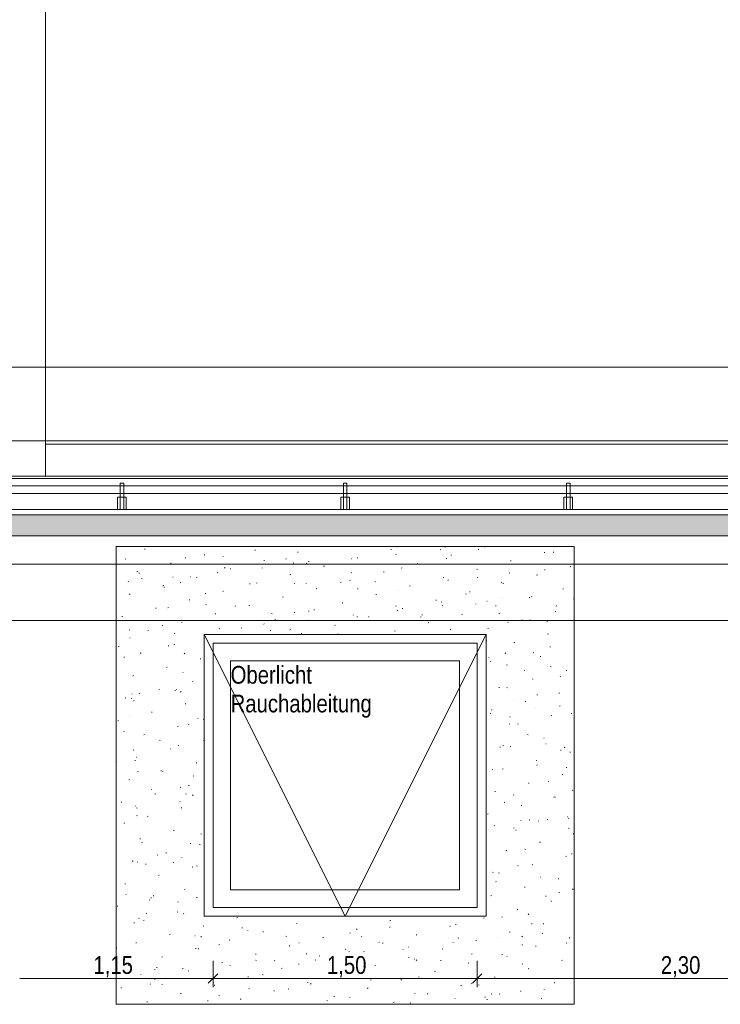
# Model space of a CAD drawing. Extents: x -720 to 300, y 62 to 1112.
# Tile 29 of 50: x -605 to -526, y 711 to 823. Entities that reach past the tile are written whole.
import ezdxf
from ezdxf.lldxf.tags import DXFTag

# ---------------------------------------------------------------- set-up
doc = ezdxf.new("R2010")
doc.units = 0
doc.layers.get('0').update_dxf_attribs({"lineweight": 13})
for name, color, linetype, lineweight, true_color in [('30 -36 Dächer- 3 Dachbeläge', 9, 'Continuous', 15, 0x808080), ('30 -36 Dächer- 3 Dachbeläge Gründach', 9, 'Continuous', 9, 0x808080), ('30 -36 Dächer- 4 Dachbekleidungen', 9, 'Continuous', 9, 0x808080), ('60- 61 allgemeine Ausstattung- 4 Terrassen', 9, 'Continuous', 9, 0x808080), ('70 -72 Beschriftung- 1 Beschriftung allgemein', 7, 'Continuous', 9, 0xff6633), ('70 -76 Bemaßung- 2 Allgemein', 9, 'Continuous', 5, 0x808080)]:
    doc.layers.add(name, color=color, linetype=linetype, lineweight=lineweight, true_color=true_color)
for name, color, linetype, lineweight in [('40 -43 Lüftungsanlagen - Entrauchung', 7, 'Continuous', 9), ('70 -71 Achsen- 1 Gebäudeachsen', 7, 'STRICHPUNKT2-A06DNB31MF', 18), ('70 -73 Bauteildarst.- 2 verdeckt 0.15', 7, 'grob-A06DNB30MF', 15)]:
    doc.layers.add(name, color=color, linetype=linetype, lineweight=lineweight)
doc.styles.get("Standard").update_dxf_attribs({"font": 'ARIALN.TTF'})
tags = doc.linetypes.add('grob-A06DNB30MF', pattern=[14, 3, -8, 3]).pattern_tags.tags
tags[8:9] = [DXFTag(74, 4), DXFTag(75, 0), DXFTag(340, '0'), DXFTag(46, 0.0), DXFTag(50, 0.0), DXFTag(44, 0.0), DXFTag(45, 0.0)]
tags[6:7] = [DXFTag(74, 4), DXFTag(75, 0), DXFTag(340, '0'), DXFTag(46, 0.0), DXFTag(50, 0.0), DXFTag(44, 0.0), DXFTag(45, 0.0)]
tags[4:5] = [DXFTag(74, 4), DXFTag(75, 0), DXFTag(340, '0'), DXFTag(46, 0.0), DXFTag(50, 0.0), DXFTag(44, 0.0), DXFTag(45, 0.0)]
tags = doc.linetypes.add('STRICHPUNKT2-A06DNB31MF', pattern=[12.7, 6.35, -3.175, 0, -3.175]).pattern_tags.tags
tags[10:11] = [DXFTag(74, 4), DXFTag(75, 0), DXFTag(340, '0'), DXFTag(46, 0.0), DXFTag(50, 0.0), DXFTag(44, 0.0), DXFTag(45, 0.0)]
tags[8:9] = [DXFTag(74, 4), DXFTag(75, 0), DXFTag(340, '0'), DXFTag(46, 0.0), DXFTag(50, 0.0), DXFTag(44, 0.0), DXFTag(45, 0.0)]
tags[6:7] = [DXFTag(74, 4), DXFTag(75, 0), DXFTag(340, '0'), DXFTag(46, 0.0), DXFTag(50, 0.0), DXFTag(44, 0.0), DXFTag(45, 0.0)]
tags[4:5] = [DXFTag(74, 4), DXFTag(75, 0), DXFTag(340, '0'), DXFTag(46, 0.0), DXFTag(50, 0.0), DXFTag(44, 0.0), DXFTag(45, 0.0)]

# ---------------------------------------------------------------- blocks, each defined once
blk = doc.blocks.new('Referenz-A06DNB32MF')
at = {"layer": '30 -36 Dächer- 3 Dachbeläge', "color": 0, "linetype": 'Continuous', "ltscale": 0.15}
for p, q in [((-6.75, 766.51), (-682.36, 766.51)), ((-682.36, 764.11), (-6.75, 764.11))]:
    blk.add_line(p, q, dxfattribs=at)
at = {"layer": '30 -36 Dächer- 3 Dachbeläge', "color": 0, "lineweight": 9}
for p, q in [((-682.36, 764.11), (-6.75, 764.11)), ((-580.53, 762.91), (-580.51, 762.91)), ((-562.43, 762.83), (-562.44, 762.9)), ((-557.01, 762.86), (-556.94, 762.83)), ((-552.54, 762.86), (-552.46, 762.88)), ((-593.25, 761.51), (-593.31, 761.45)), ((-591.14, 762.6), (-591.06, 762.62)), ((-586.5, 761.63), (-586.43, 761.6)), ((-584.36, 761.95), (-584.28, 761.97)), ((-582.21, 761.78), (-582.2, 761.75)), ((-578.55, 762.44), (-578.56, 762.51)), ((-575.03, 761.53), (-575.09, 761.47)), ((-573.75, 762.26), (-573.67, 762.28)), ((-567.63, 761.49), (-567.65, 761.52)), ((-566.97, 761.61), (-566.89, 761.63)), ((-563.15, 762.56), (-563.07, 762.58)), ((-562.56, 762.01), (-562.59, 762.04)), ((-557.5, 762.53), (-557.52, 762.56)), ((-556.82, 761.55), (-556.87, 761.49)), ((-556.36, 761.91), (-556.28, 761.93)), ((-553.26, 762.56), (-553.18, 762.54)), ((-545.76, 762.21), (-545.68, 762.23)), ((-544.75, 762.28), (-544.67, 762.25)), ((-588.18, 761), (-588.1, 761.02)), ((-581.97, 760.51), (-582.03, 760.46)), ((-577.76, 760.45), (-577.78, 760.48)), ((-577.57, 761.3), (-577.49, 761.32)), ((-574.24, 761.06), (-574.17, 761.03)), ((-572.69, 760.97), (-572.72, 761)), ((-572.51, 761.22), (-572.44, 761.2)), ((-570.79, 760.66), (-570.71, 760.67)), ((-561.97, 760.48), (-561.9, 760.45)), ((-560.18, 760.96), (-560.1, 760.98)), ((-549.58, 761.26), (-549.5, 761.28)), ((-542.79, 760.61), (-542.71, 760.63)), ((-592, 760.05), (-591.92, 760.07)), ((-591.76, 759.88), (-591.69, 759.86)), ((-587.89, 759.41), (-587.91, 759.44)), ((-585.93, 759.47), (-585.9, 759.47)), ((-585.21, 759.4), (-585.13, 759.42)), ((-582.82, 759.93), (-582.85, 759.96)), ((-581.39, 760.35), (-581.31, 760.37)), ((-574.61, 759.7), (-574.53, 759.72)), ((-567.62, 759.97), (-567.68, 759.93)), ((-564, 760.01), (-563.92, 760.03)), ((-557.22, 759.36), (-557.14, 759.38)), ((-553.4, 760.31), (-553.32, 760.33)), ((-553.27, 759.44), (-553.34, 759.39)), ((-549.71, 759.91), (-549.64, 759.88)), ((-546.61, 759.66), (-546.53, 759.68)), ((-545.73, 760.26), (-545.65, 760.24)), ((-592.95, 758.89), (-592.98, 758.92)), ((-591.46, 759.26), (-591.39, 759.23)), ((-589.03, 758.45), (-588.95, 758.47)), ((-588.88, 758.26), (-588.89, 758.33)), ((-587.02, 758.83), (-587.08, 758.78)), ((-579.2, 758.68), (-579.13, 758.65)), ((-578.43, 758.75), (-578.35, 758.77)), ((-574.12, 758.69), (-574.09, 758.69)), ((-572.77, 758.65), (-572.77, 758.72)), ((-568.8, 758.85), (-568.86, 758.8)), ((-567.82, 759.05), (-567.74, 759.07)), ((-564.98, 758.92), (-564.91, 758.9)), ((-561.04, 758.4), (-560.96, 758.42)), ((-556.65, 759.04), (-556.66, 759.11)), ((-550.59, 758.87), (-550.64, 758.82)), ((-550.43, 758.71), (-550.35, 758.73)), ((-592.85, 757.49), (-592.77, 757.51)), ((-584.23, 757.58), (-584.16, 757.55)), ((-582.25, 757.8), (-582.17, 757.82)), ((-575.46, 757.15), (-575.38, 757.17)), ((-571.64, 758.1), (-571.56, 758.12)), ((-566.94, 758.11), (-566.86, 758.08)), ((-564.86, 757.45), (-564.78, 757.47)), ((-562.31, 757.91), (-562.28, 757.91)), ((-554.67, 757.53), (-554.6, 757.5)), ((-554.25, 757.76), (-554.17, 757.77)), ((-550.5, 757.13), (-550.47, 757.13)), ((-547.47, 757.11), (-547.39, 757.13)), ((-547.16, 757.2), (-547.19, 757.23)), ((-543.65, 758.06), (-543.57, 758.08)), ((-588.42, 755.99), (-588.48, 755.95)), ((-586.07, 756.85), (-585.99, 756.86)), ((-584.16, 756.31), (-584.09, 756.28)), ((-580.79, 756.16), (-580.85, 756.1)), ((-579.28, 756.2), (-579.2, 756.22)), ((-568.68, 756.5), (-568.6, 756.52)), ((-562.57, 756.18), (-562.63, 756.12)), ((-558.07, 756.8), (-557.99, 756.82)), ((-557.45, 756.62), (-557.38, 756.6)), ((-557.29, 756.16), (-557.32, 756.19)), ((-553.52, 756.38), (-553.5, 756.35)), ((-552.23, 756.68), (-552.26, 756.71)), ((-551.29, 756.15), (-551.21, 756.17)), ((-544.36, 756.2), (-544.41, 756.14)), ((-542.41, 756.96), (-542.35, 756.93)), ((-593.71, 754.94), (-593.63, 754.96)), ((-589.89, 755.89), (-589.81, 755.91)), ((-583.1, 755.24), (-583.02, 755.26)), ((-576.7, 755.28), (-576.63, 755.25)), ((-574.07, 755.46), (-574.13, 755.41)), ((-572.5, 755.55), (-572.42, 755.57)), ((-571.9, 755.73), (-571.83, 755.7)), ((-567.42, 755.12), (-567.45, 755.15)), ((-566.98, 754.87), (-566.99, 754.94)), ((-565.71, 754.9), (-565.63, 754.92)), ((-562.36, 755.64), (-562.39, 755.67)), ((-561.89, 755.85), (-561.81, 755.87)), ((-559.72, 754.92), (-559.79, 754.88)), ((-559.64, 755.16), (-559.56, 755.13)), ((-555.11, 755.2), (-555.03, 755.22)), ((-550.87, 755.26), (-550.87, 755.33)), ((-544.5, 755.5), (-544.42, 755.52)), ((-86.95, 754.51), (-682.36, 754.51)), ((-589.13, 753.93), (-589.05, 753.9)), ((-586.92, 754.29), (-586.84, 754.31)), ((-583.1, 754.47), (-583.1, 754.54)), ((-577.55, 754.08), (-577.58, 754.11)), ((-576.32, 754.59), (-576.24, 754.61)), ((-572.49, 754.6), (-572.52, 754.63)), ((-569.53, 753.95), (-569.45, 753.96)), ((-558.93, 754.25), (-558.85, 754.27)), ((-549.92, 754.32), (-549.85, 754.29)), ((-548.32, 754.55), (-548.24, 754.57)), ((-547.37, 754.58), (-547.3, 754.55)), ((-545.38, 754.39), (-545.44, 754.34)), ((-592.78, 753.46), (-592.84, 753.41)), ((-590.74, 753.34), (-590.66, 753.36)), ((-587.68, 753.04), (-587.71, 753.07)), ((-582.62, 753.56), (-582.65, 753.59)), ((-580.14, 753.64), (-580.06, 753.66)), ((-576.86, 753.36), (-576.79, 753.33)), ((-574.56, 753.48), (-574.62, 753.43)), ((-573.35, 752.99), (-573.27, 753.01)), ((-569.17, 752.97), (-569.1, 752.95)), ((-562.75, 753.3), (-562.67, 753.32)), ((-556.35, 753.5), (-556.4, 753.45)), ((-552.14, 753.6), (-552.06, 753.62)), ((-545.36, 752.95), (-545.28, 752.97)), ((-594.09, 751.56), (-594.02, 751.53)), ((-592.75, 752.52), (-592.78, 752.55)), ((-588.43, 751.63), (-588.35, 751.61)), ((-587.78, 751.74), (-587.7, 751.76)), ((-552.34, 752.21), (-552.26, 752.18)), ((-549.18, 752), (-549.1, 752.02)), ((-545.08, 751.47), (-545.09, 751.54)), ((-542.39, 752.01), (-542.35, 752)), ((-593.43, 750.3), (-593.44, 750.37)), ((-591.6, 750.78), (-591.52, 750.8)), ((-586.55, 750.79), (-586.61, 750.73)), ((-552.03, 750.31), (-552.05, 750.34)), ((-550.12, 750.83), (-550.17, 750.77)), ((-546.96, 750.83), (-546.99, 750.86)), ((-546.21, 750.4), (-546.14, 750.42)), ((-542.39, 751.35), (-542.35, 751.36)), ((-584.81, 750.14), (-584.73, 750.15)), ((-551.83, 749.87), (-551.89, 749.83)), ((-550.03, 749.44), (-549.96, 749.46)), ((-545.04, 749.26), (-544.96, 749.23)), ((-592.45, 748.23), (-592.38, 748.25)), ((-588.63, 749.18), (-588.55, 749.2)), ((-586.79, 748.61), (-586.72, 748.58)), ((-548.03, 748.82), (-548, 748.82)), ((-543.89, 748.15), (-543.94, 748.1)), ((-543.25, 748.79), (-543.17, 748.81)), ((-585.67, 747.58), (-585.59, 747.6)), ((-547.07, 747.84), (-546.99, 747.86)), ((-592.55, 746.15), (-592.57, 746.18)), ((-591.75, 746.23), (-591.68, 746.2)), ((-589.49, 746.63), (-589.41, 746.65)), ((-587.65, 746.51), (-587.65, 746.58)), ((-587.48, 746.67), (-587.51, 746.7)), ((-586.97, 746.43), (-587.03, 746.38)), ((-550.89, 746.89), (-550.81, 746.91)), ((-550, 746.88), (-549.93, 746.85)), ((-546.58, 746.07), (-546.51, 746.04)), ((-544.1, 746.24), (-544.03, 746.26)), ((-593.31, 745.68), (-593.23, 745.7)), ((-592.62, 745.68), (-592.55, 745.66)), ((-592.31, 745.42), (-592.37, 745.36)), ((-586.52, 745.03), (-586.45, 745.05)), ((-549.09, 745.43), (-549.08, 745.4)), ((-547.92, 745.29), (-547.85, 745.31)), ((-543.93, 744.82), (-544, 744.78)), ((-592.81, 743.63), (-592.78, 743.62)), ((-590.34, 744.08), (-590.27, 744.09)), ((-551.82, 743.94), (-551.85, 743.97)), ((-551.74, 744.34), (-551.67, 744.36)), ((-546.76, 744.46), (-546.78, 744.48)), ((-544.96, 743.69), (-544.88, 743.71)), ((-542.7, 743.93), (-542.62, 743.9)), ((-594.16, 743.12), (-594.09, 743.14)), ((-586.08, 742.74), (-586.14, 742.69)), ((-585.09, 743.38), (-585.02, 743.36)), ((-584.45, 743.28), (-584.38, 743.25)), ((-549.65, 742.78), (-549.7, 742.73)), ((-549.63, 743.51), (-549.64, 743.58)), ((-548.78, 742.73), (-548.7, 742.75)), ((-593.42, 741.91), (-593.48, 741.86)), ((-591.2, 741.52), (-591.12, 741.54)), ((-587.38, 742.47), (-587.3, 742.49)), ((-547.66, 741.56), (-547.59, 741.53)), ((-589.41, 740.91), (-589.34, 740.88)), ((-587.28, 740.3), (-587.3, 740.33)), ((-584.41, 740.87), (-584.35, 740.89)), ((-550.38, 740.31), (-550.45, 740.26)), ((-545.81, 741.13), (-545.74, 741.15)), ((-545.57, 740.51), (-545.53, 740.51)), ((-592.34, 739.78), (-592.37, 739.81)), ((-588.23, 739.92), (-588.16, 739.94)), ((-550.78, 740.12), (-550.7, 740.1)), ((-549.63, 740.18), (-549.56, 740.2)), ((-543.85, 739.73), (-543.86, 739.8)), ((-543.42, 740.11), (-543.47, 740.05)), ((-542.85, 739.53), (-542.77, 739.55)), ((-594.35, 738.52), (-594.3, 738.5)), ((-592.19, 738.55), (-592.2, 738.62)), ((-592.05, 738.97), (-591.98, 738.99)), ((-585.27, 738.32), (-585.19, 738.34)), ((-546.67, 738.58), (-546.59, 738.6)), ((-546.55, 738.08), (-546.58, 738.11)), ((-591.84, 737.37), (-591.9, 737.32)), ((-589.28, 737.44), (-589.21, 737.41)), ((-589.09, 737.37), (-589.01, 737.38)), ((-551.62, 737.56), (-551.64, 737.59)), ((-550.49, 737.63), (-550.41, 737.65)), ((-543.7, 736.98), (-543.63, 737)), ((-543.25, 737.82), (-543.17, 737.8)), ((-592.91, 736.41), (-592.83, 736.43)), ((-585.52, 736.86), (-585.59, 736.81)), ((-547.52, 736.02), (-547.45, 736.04)), ((-545.32, 736.23), (-545.25, 736.2)), ((-590.34, 735.31), (-590.31, 735.31)), ((-589.94, 734.81), (-589.87, 734.83)), ((-587.08, 735.58), (-587, 735.55)), ((-586.41, 734.77), (-586.42, 734.84)), ((-586.12, 735.76), (-586.05, 735.78)), ((-585.61, 734.7), (-585.67, 734.64)), ((-551.34, 735.07), (-551.27, 735.09)), ((-549.18, 734.74), (-549.23, 734.68)), ((-542.49, 735.25), (-542.55, 735.21)), ((-593.76, 733.86), (-593.69, 733.88)), ((-587.07, 733.93), (-587.1, 733.96)), ((-550.29, 733.86), (-550.21, 733.83)), ((-544.67, 734.48), (-544.65, 734.45)), ((-544.56, 734.42), (-544.48, 734.44)), ((-592.14, 733.41), (-592.16, 733.44)), ((-592.04, 733.21), (-591.97, 733.18)), ((-586.98, 733.21), (-586.9, 733.23)), ((-552.2, 732.52), (-552.12, 732.54)), ((-548.38, 733.47), (-548.3, 733.49)), ((-593.48, 731.49), (-593.4, 731.47)), ((-591.97, 732.34), (-592.04, 732.3)), ((-590.8, 732.26), (-590.72, 732.28)), ((-548.4, 731.77), (-548.4, 731.84)), ((-547.44, 731.87), (-547.37, 731.85)), ((-546.35, 731.71), (-546.38, 731.74)), ((-545.41, 731.87), (-545.34, 731.89)), ((-543.1, 732.2), (-543.06, 732.2)), ((-542.95, 732.06), (-543, 732.01)), ((-587.83, 730.66), (-587.76, 730.67)), ((-584.74, 730.26), (-584.67, 730.23)), ((-551.41, 731.19), (-551.44, 731.22)), ((-549.23, 730.92), (-549.16, 730.94)), ((-548.94, 730.74), (-549, 730.69)), ((-542.99, 730.91), (-542.91, 730.88)), ((-542.45, 730.27), (-542.37, 730.29)), ((-591.65, 729.7), (-591.58, 729.72)), ((-591.37, 729.33), (-591.43, 729.27)), ((-585.95, 729.19), (-585.87, 729.16)), ((-546.27, 729.32), (-546.19, 729.33)), ((-588.69, 728.1), (-588.61, 728.12)), ((-584.87, 729.05), (-584.79, 729.07)), ((-550.09, 728.36), (-550.01, 728.38)), ((-547.95, 728.53), (-547.88, 728.5)), ((-542.61, 727.98), (-542.62, 728.05)), ((-592.51, 727.15), (-592.43, 727.17)), ((-591.93, 727.04), (-591.96, 727.07)), ((-590.96, 726.8), (-590.97, 726.88)), ((-589.7, 727.88), (-589.63, 727.85)), ((-587.88, 727), (-587.84, 727)), ((-586.87, 727.56), (-586.9, 727.59)), ((-543.3, 727.71), (-543.23, 727.73)), ((-585.72, 726.5), (-585.65, 726.52)), ((-585.14, 726.65), (-585.2, 726.6)), ((-551.63, 725.92), (-551.56, 725.9)), ((-550.94, 725.81), (-550.87, 725.83)), ((-548.7, 726.69), (-548.76, 726.64)), ((-547.12, 726.76), (-547.05, 726.78)), ((-593.36, 724.6), (-593.29, 724.61)), ((-589.54, 725.55), (-589.47, 725.57)), ((-551.21, 724.82), (-551.24, 724.85)), ((-546.15, 725.34), (-546.17, 725.37)), ((-544.16, 725.16), (-544.08, 725.18)), ((-586.58, 723.95), (-586.5, 723.97)), ((-547.98, 724.21), (-547.9, 724.23)), ((-544.1, 723.62), (-544.03, 723.6)), ((-542.48, 724.01), (-542.53, 723.96)), ((-593.21, 723.37), (-593.19, 723.34)), ((-590.53, 722.77), (-590.59, 722.73)), ((-590.4, 722.99), (-590.32, 723.01)), ((-590.14, 723.24), (-590.07, 723.22)), ((-587.36, 722.56), (-587.29, 722.53)), ((-585.18, 723.02), (-585.18, 723.09)), ((-551.8, 723.25), (-551.72, 723.27)), ((-545.61, 723.21), (-545.54, 723.18)), ((-545.01, 722.61), (-544.94, 722.62)), ((-594.22, 722.04), (-594.14, 722.06)), ((-590.9, 721.28), (-590.95, 721.23)), ((-587.43, 721.39), (-587.36, 721.41)), ((-548.83, 721.65), (-548.76, 721.67)), ((-592.33, 720.18), (-592.25, 720.15)), ((-591.73, 720.67), (-591.76, 720.7)), ((-591.25, 720.44), (-591.18, 720.46)), ((-586.66, 721.19), (-586.69, 721.22)), ((-580.65, 720.74), (-580.57, 720.76)), ((-563.26, 720.4), (-563.18, 720.42)), ((-552.65, 720.7), (-552.58, 720.72)), ((-550.57, 720.83), (-550.5, 720.8)), ((-547.49, 721.17), (-547.56, 721.13)), ((-584.47, 719.79), (-584.39, 719.81)), ((-580.06, 719.61), (-579.99, 719.58)), ((-579.39, 719.24), (-579.4, 719.31)), ((-577.68, 719.14), (-577.61, 719.16)), ((-573.86, 720.09), (-573.79, 720.11)), ((-567.8, 719.03), (-567.73, 719)), ((-567.08, 719.44), (-567, 719.46)), ((-563.28, 719.63), (-563.29, 719.7)), ((-556.47, 719.75), (-556.4, 719.77)), ((-555.83, 719.98), (-555.75, 719.96)), ((-549.69, 719.1), (-549.61, 719.12)), ((-547.16, 720.02), (-547.17, 720.09)), ((-545.87, 720.05), (-545.79, 720.07)), ((-592.11, 717.89), (-592.03, 717.9)), ((-588.29, 718.84), (-588.21, 718.86)), ((-585.41, 718.69), (-585.37, 718.69)), ((-584.67, 718.61), (-584.73, 718.55)), ((-581.5, 718.19), (-581.43, 718.21)), ((-575.08, 718.64), (-575.01, 718.61)), ((-573.6, 717.91), (-573.56, 717.91)), ((-570.9, 718.49), (-570.82, 718.51)), ((-566.45, 718.63), (-566.51, 718.57)), ((-564.51, 717.98), (-564.5, 717.94)), ((-560.29, 718.8), (-560.22, 718.81)), ((-556.07, 717.93), (-556.1, 717.96)), ((-555.54, 718.46), (-555.46, 718.43)), ((-553.51, 718.15), (-553.43, 718.17)), ((-551.01, 718.45), (-551.03, 718.48)), ((-548.23, 718.64), (-548.29, 718.59)), ((-545.94, 718.97), (-545.97, 719)), ((-542.91, 718.45), (-542.83, 718.47)), ((-594.33, 717.29), (-594.26, 717.27)), ((-585.32, 717.24), (-585.25, 717.26)), ((-585.03, 717.23), (-584.95, 717.2)), ((-582.63, 717.72), (-582.7, 717.68)), ((-574.72, 717.54), (-574.64, 717.56)), ((-568.29, 717.19), (-568.35, 717.14)), ((-567.93, 716.89), (-567.86, 716.91)), ((-566.2, 716.89), (-566.23, 716.92)), ((-564.11, 717.84), (-564.04, 717.86)), ((-561.79, 717.13), (-561.75, 717.13)), ((-561.14, 717.41), (-561.16, 717.44)), ((-557.33, 717.19), (-557.25, 717.21)), ((-548.3, 717.68), (-548.22, 717.65)), ((-546.73, 717.5), (-546.65, 717.52)), ((-543.27, 717.88), (-543.2, 717.85)), ((-589.14, 716.28), (-589.07, 716.3)), ((-578.54, 716.59), (-578.46, 716.61)), ((-578.44, 715.93), (-578.5, 715.88)), ((-576.33, 715.85), (-576.36, 715.88)), ((-572.76, 716.66), (-572.69, 716.63)), ((-571.76, 715.94), (-571.68, 715.96)), ((-571.27, 716.37), (-571.29, 716.4)), ((-567.55, 716.33), (-567.48, 716.31)), ((-561.15, 716.24), (-561.07, 716.26)), ((-560.5, 716.08), (-560.43, 716.05)), ((-560.22, 715.95), (-560.28, 715.9)), ((-557.49, 715.84), (-557.5, 715.91)), ((-553.94, 716.65), (-554.01, 716.61)), ((-550.55, 716.54), (-550.47, 716.56)), ((-549.98, 716.35), (-549.94, 716.35)), ((-543.76, 715.9), (-543.68, 715.91)), ((-592.96, 715.33), (-592.89, 715.35)), ((-589.99, 714.86), (-589.92, 714.83)), ((-589.73, 715.06), (-589.73, 715.13)), ((-586.8, 714.99), (-586.73, 714.97)), ((-586.46, 714.82), (-586.49, 714.84)), ((-586.18, 714.68), (-586.1, 714.7)), ((-582.36, 715.63), (-582.28, 715.65)), ((-581.4, 715.33), (-581.42, 715.36)), ((-575.58, 714.99), (-575.5, 715)), ((-573.61, 715.45), (-573.62, 715.52)), ((-564.97, 715.29), (-564.89, 715.31)), ((-558.19, 714.64), (-558.11, 714.66)), ((-554.37, 715.59), (-554.29, 715.61)), ((-548.24, 715.51), (-548.16, 715.48)), ((-547.58, 714.94), (-547.5, 714.96)), ((-591.53, 714.3), (-591.55, 714.33)), ((-590, 713.73), (-589.92, 713.75)), ((-579.4, 714.03), (-579.32, 714.05)), ((-577.73, 714.28), (-577.65, 714.25)), ((-568.79, 714.34), (-568.71, 714.36)), ((-565.46, 713.71), (-565.39, 713.68)), ((-562.01, 713.69), (-561.93, 713.71)), ((-560.02, 714.03), (-559.95, 714.01)), ((-551.4, 713.99), (-551.32, 714.01)), ((-593.82, 712.78), (-593.74, 712.8)), ((-590.43, 713.24), (-590.48, 713.18)), ((-589.08, 713.21), (-589.15, 713.16)), ((-588.78, 712.42), (-588.77, 712.39)), ((-583.22, 713.08), (-583.14, 713.1)), ((-579.27, 712.69), (-579.2, 712.67)), ((-576.43, 712.43), (-576.35, 712.45)), ((-574.74, 712.67), (-574.8, 712.63)), ((-572.61, 713.38), (-572.53, 713.4)), ((-572.21, 713.26), (-572.27, 713.2)), ((-565.83, 712.74), (-565.75, 712.75)), ((-555.22, 713.04), (-555.14, 713.06)), ((-553.99, 713.27), (-554.05, 713.22)), ((-553.2, 713.13), (-553.13, 713.1)), ((-548.44, 712.39), (-548.36, 712.41)), ((-545.74, 712.6), (-545.76, 712.63)), ((-544.62, 713.34), (-544.54, 713.36)), ((-590.86, 711.18), (-590.78, 711.2)), ((-587.04, 712.13), (-586.96, 712.15)), ((-583.94, 711.27), (-583.95, 711.34)), ((-582.69, 711.91), (-582.62, 711.88)), ((-580.25, 711.48), (-580.17, 711.5)), ((-570.43, 711.33), (-570.35, 711.3)), ((-569.65, 711.78), (-569.57, 711.8)), ((-567.83, 711.67), (-567.83, 711.74)), ((-560.39, 712.14), (-560.46, 712.09)), ((-559.04, 712.09), (-558.96, 712.1)), ((-555.87, 711.56), (-555.89, 711.59)), ((-552.49, 711.73), (-552.42, 711.71)), ((-552.26, 711.44), (-552.18, 711.46)), ((-551.71, 712.06), (-551.72, 712.13)), ((-550.8, 712.08), (-550.83, 712.11)), ((-546.05, 711.6), (-546.11, 711.56)), ((-562.86, 711.13), (-562.78, 711.15)), ((-560.93, 711.04), (-560.96, 711.07))]:
    blk.add_line(p, q, dxfattribs=at)
at = {"layer": '30 -36 Dächer- 3 Dachbeläge', "color": 0, "linetype": 'Continuous', "lineweight": 9, "ltscale": 0.13}
for p, q in [((-594.35, 762.91), (-594.35, 710.91)), ((-542.35, 762.91), (-594.35, 762.91)), ((-542.35, 710.91), (-542.35, 762.91)), ((-584.35, 720.91), (-584.35, 752.91)), ((-584.35, 752.91), (-552.35, 752.91)), ((-552.35, 752.91), (-552.35, 720.91)), ((-552.35, 720.91), (-584.35, 720.91)), ((-594.35, 710.91), (-542.35, 710.91))]:
    blk.add_line(p, q, dxfattribs=at)
at = {"layer": '30 -36 Dächer- 3 Dachbeläge', "color": 0, "linetype": 'Continuous', "lineweight": 0, "ltscale": 0.13}
for points in [[(-682.36, 766.51), (-6.75, 766.51), (-682.36, 765.16)], [(-682.36, 765.16), (-6.75, 766.51), (-6.75, 764.11)], [(-682.36, 765.16), (-6.75, 764.11), (-682.36, 764.11)]]:
    blk.add_solid(points, dxfattribs=at)
at = {"layer": '30 -36 Dächer- 3 Dachbeläge Gründach', "color": 0, "linetype": 'Continuous', "ltscale": 0.13}
blk.add_line((-16.15, 760.91), (-682.36, 760.91), dxfattribs=at)
at = {"layer": '30 -36 Dächer- 4 Dachbekleidungen', "color": 0, "linetype": 'Continuous', "ltscale": 0.13}
for p, q in [((-682.36, 770.61), (-6.75, 770.61)), ((-6.75, 769.81), (-682.36, 769.81)), ((-593.49, 770.11), (-593.89, 770.11)), ((-593.89, 770.11), (-593.89, 768.51)), ((-593.49, 768.51), (-593.49, 770.11)), ((-568.15, 770.11), (-568.55, 770.11)), ((-568.55, 770.11), (-568.55, 768.51)), ((-568.15, 768.51), (-568.15, 770.11)), ((-542.82, 770.11), (-543.22, 770.11)), ((-543.22, 770.11), (-543.22, 768.51)), ((-542.82, 768.51), (-542.82, 770.11)), ((-682.36, 768.91), (-6.75, 768.91)), ((-593.89, 768.51), (-594.19, 768.51)), ((-594.19, 768.51), (-594.19, 767.11)), ((-593.89, 767.11), (-593.89, 768.51)), ((-593.89, 768.51), (-593.49, 768.51)), ((-593.49, 768.51), (-593.49, 767.11)), ((-593.49, 768.51), (-593.19, 768.51)), ((-593.19, 768.51), (-593.19, 767.11)), ((-568.55, 768.51), (-568.85, 768.51)), ((-568.85, 768.51), (-568.85, 767.11)), ((-568.55, 767.11), (-568.55, 768.51)), ((-568.55, 768.51), (-568.15, 768.51)), ((-568.15, 768.51), (-568.15, 767.11)), ((-568.15, 768.51), (-567.85, 768.51)), ((-567.85, 768.51), (-567.85, 767.11)), ((-543.22, 768.51), (-543.52, 768.51)), ((-543.52, 768.51), (-543.52, 767.11)), ((-543.22, 767.11), (-543.22, 768.51)), ((-543.22, 768.51), (-542.82, 768.51)), ((-542.82, 768.51), (-542.82, 767.11)), ((-542.82, 768.51), (-542.52, 768.51)), ((-542.52, 768.51), (-542.52, 767.11)), ((-6.75, 767.11), (-682.36, 767.11)), ((-594.19, 767.11), (-593.89, 767.11)), ((-593.49, 767.11), (-593.89, 767.11)), ((-593.19, 767.11), (-593.49, 767.11)), ((-568.85, 767.11), (-568.55, 767.11)), ((-568.15, 767.11), (-568.55, 767.11)), ((-567.85, 767.11), (-568.15, 767.11)), ((-543.52, 767.11), (-543.22, 767.11)), ((-542.82, 767.11), (-543.22, 767.11)), ((-542.52, 767.11), (-542.82, 767.11))]:
    blk.add_line(p, q, dxfattribs=at)
at = {"layer": '40 -43 Lüftungsanlagen - Entrauchung', "color": 0}
for p, q in [((-584.35, 752.91), (-552.35, 752.91)), ((-584.35, 720.91), (-584.35, 752.91)), ((-584.35, 752.91), (-568.35, 720.91)), ((-568.35, 720.91), (-552.35, 752.91)), ((-552.35, 752.91), (-552.35, 720.91)), ((-552.35, 720.91), (-584.35, 720.91))]:
    blk.add_line(p, q, dxfattribs=at)
at = {"layer": '40 -43 Lüftungsanlagen - Entrauchung', "color": 0, "linetype": 'Continuous', "ltscale": 0.13}
for p, q in [((-581.35, 749.91), (-555.35, 749.91)), ((-581.35, 723.91), (-581.35, 749.91)), ((-555.35, 749.91), (-555.35, 723.91)), ((-555.35, 723.91), (-581.35, 723.91))]:
    blk.add_line(p, q, dxfattribs=at)
at = {"layer": '60- 61 allgemeine Ausstattung- 4 Terrassen', "color": 0, "linetype": 'Continuous', "ltscale": 0.13}
for p, q in [((-602.35, 1003.91), (-602.35, 770.91)), ((-602.35, 774.51), (-458.35, 774.51)), ((-602.35, 770.91), (-602.35, 774.51)), ((-602.35, 770.91), (-610.35, 770.91)), ((-458.35, 770.91), (-602.35, 770.91))]:
    blk.add_line(p, q, dxfattribs=at)
at = {"layer": '70 -71 Achsen- 1 Gebäudeachsen', "color": 0, "linetype": 'STRICHPUNKT2-A06DNB31MF', "ltscale": 0.18}
blk.add_line((-682.36, 774.91), (76.35, 774.91), dxfattribs=at)
at = {"layer": '70 -73 Bauteildarst.- 2 verdeckt 0.15', "color": 0, "linetype": 'grob-A06DNB30MF', "ltscale": 0.15}
for p, q in [((-583.35, 751.91), (-553.35, 751.91)), ((-583.35, 721.91), (-583.35, 751.91)), ((-553.35, 751.91), (-553.35, 721.91)), ((-553.35, 721.91), (-583.35, 721.91))]:
    blk.add_line(p, q, dxfattribs=at)
at = {"layer": '70 -76 Bemaßung- 2 Allgemein', "color": 0, "linetype": 'Continuous', "ltscale": 0.13}
for p, q in [((-513.61, 783.28), (-682.36, 783.28)), ((-583.35, 715.86), (-583.35, 712.86)), ((-583.35, 715.86), (-583.35, 712.86)), ((-553.35, 715.86), (-553.35, 712.86)), ((-553.35, 715.86), (-553.35, 712.86)), ((-584.41, 713.86), (-605.29, 713.86)), ((-582.85, 713.86), (-584.41, 713.86)), ((-582.82, 714.39), (-583.88, 713.33)), ((-583.88, 713.33), (-582.82, 714.39)), ((-583.85, 713.86), (-582.29, 713.86)), ((-554.41, 713.86), (-582.29, 713.86)), ((-552.85, 713.86), (-554.41, 713.86)), ((-552.82, 714.39), (-553.88, 713.33)), ((-553.88, 713.33), (-552.82, 714.39)), ((-553.85, 713.86), (-552.29, 713.86)), ((-508.41, 713.86), (-552.29, 713.86))]:
    blk.add_line(p, q, dxfattribs=at)
at = {"layer": '70 -72 Beschriftung- 1 Beschriftung allgemein', "color": 0, "linetype": 'Continuous', "ltscale": 0.13, "char_height": 2.0138, "attachment_point": 1, "rotation": 359.9947}
for s, insert in [('{\\fArial Narrow;Oberlicht}', (-581.35, 749.34)), ('{\\fArial Narrow;Rauchableitung}', (-581.35, 746.08))]:
    blk.add_mtext(s, dxfattribs=dict(at, insert=insert))
at = {"layer": '70 -76 Bemaßung- 2 Allgemein', "color": 0, "linetype": 'Continuous', "ltscale": 0.13, "char_height": 2.0138, "attachment_point": 1}
for s, insert in [('{\\fArial Narrow;1,15}', (-596.93, 716.38)), ('{\\fArial Narrow;1,50}', (-570.42, 716.38)), ('{\\fArial Narrow;2,30}', (-532.51, 716.38))]:
    blk.add_mtext(s, dxfattribs=dict(at, insert=insert))

msp = doc.modelspace()

# ---------------------------------------------------------------- block references
at = {"color": 8, "lineweight": 13, "ltscale": 0.13, "true_color": 0x808080}
msp.add_blockref('Referenz-A06DNB32MF', (0, 0), dxfattribs=at)

doc.saveas('drawing.dxf')
